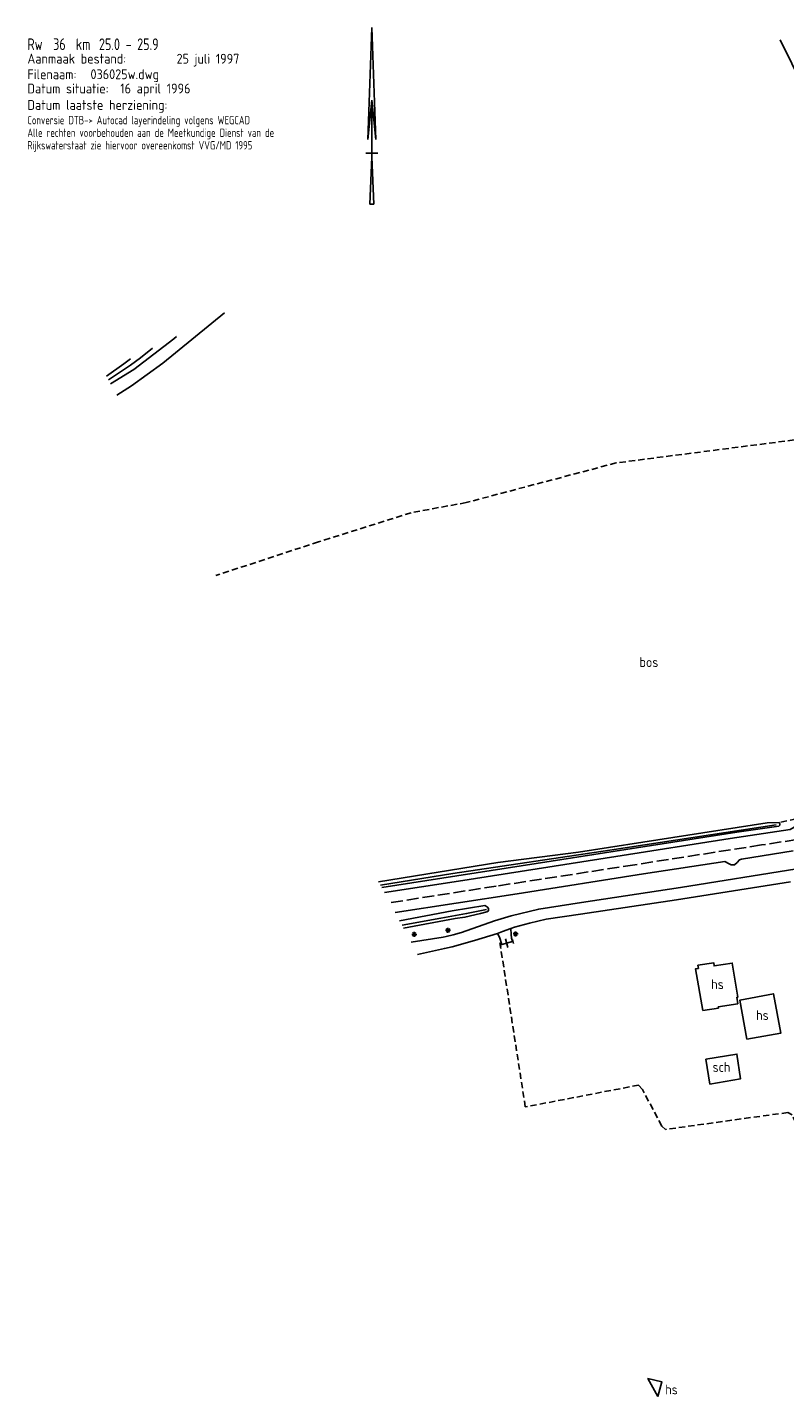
# Model space of a CAD drawing. Extents: x 234510 to 235400, y 502342 to 503395.
# Tile 4 of 15: x 234510 to 234702, y 502969 to 503317. Entities that reach past the tile are written whole.
import ezdxf
from ezdxf.enums import TextEntityAlignment as Align

# ---------------------------------------------------------------- set-up
doc = ezdxf.new("R2010")
doc.units = 0
doc.header["$MEASUREMENT"] = 0
for name, pattern in [('CULTSCH', [2.4, 1.6, -0.8]), ('RASTER', [1000.1, 1000, -0.1]), ('VERFSTIP', [4, 3, -1])]:
    doc.linetypes.add(name, pattern=pattern)
doc.layers.get('0').update_dxf_attribs({"linetype": 'CONTINUOUS'})
for name, color, linetype in [('MDI-XX-BEBOUWING', 15, 'CONTINUOUS'), ('MDI-XX-BEPLANTING', 11, 'CONTINUOUS'), ('MDI-XX-GREPPEL', 12, 'CONTINUOUS'), ('MDI-XX-MARKERING', 8, 'CONTINUOUS'), ('MDI-XX-RASTER', 7, 'CONTINUOUS'), ('MDI-XX-TALUD', 11, 'CONTINUOUS'), ('MDI-XX-TERREINAFSCH', 15, 'CONTINUOUS')]:
    doc.layers.add(name, color=color, linetype=linetype)
doc.styles.add('ISO25', font='ISO', dxfattribs={"height": 2.5})
doc.linetypes.add('GREPPEL', pattern='A,25.5,-0.01,[14,RTW.shx,S=1,R=0,X=0,Y=0],1,[14,RTW.shx,S=1,R=0,X=0,Y=0],1,[14,RTW.shx,S=1,R=0,X=0,Y=0],1,[14,RTW.shx,S=1,R=0,X=0,Y=0],1,[14,RTW.shx,S=1,R=0,X=0,Y=0],0.5,-0.01', length=30.02)

# ---------------------------------------------------------------- blocks, each defined once
blk = doc.blocks.new('NOORDP')
for p, q in [((0, 64), (-2, 7)), ((2, 7), (0, 64)), ((-2, 7), (0, 27)), ((0, 0), (0, 27)), ((0, 27), (2, 7)), ((0, 0), (-3, 0)), ((-3, 0), (3, 0)), ((0, -2), (0, 0)), ((3, 0), (0, 0)), ((-1, -26), (0, -2)), ((0, -2), (1, -26)), ((1, -26), (-1, -26))]:
    blk.add_line(p, q)
blk = doc.blocks.new('TITEL')
at = {"color": 3, "style": 'ISO25', "width": 0.834799}
for s, height, p in [('Rw', 11.93, (0.8, 101.7)), ('km', 11.93, (50.1, 101.7)), ('Conversie DTB-> Autocad layerindeling volgens WEGCAD', 8.52, (0.8, 26.2)), ('Alle rechten voorbehouden aan de Meetkundige Dienst van de', 8.52, (0.8, 13.4)), ('Rijkswaterstaat zie hiervoor overeenkomst VVG/MD 1995', 8.52, (0.8, 0.6))]:
    blk.add_text(s, height=height, dxfattribs=at).set_placement(p)
at = {"color": 3, "style": 'ISO25'}
for s, p in [('Aanmaak bestand:', (0.8, 88)), ('Filenaam:', (0.8, 72.1)), ('Datum situatie: ', (0.8, 57.6)), ('Datum laatste herziening:', (0.8, 40.9))]:
    blk.add_text(s, height=10, dxfattribs=at).set_placement(p)
at = {"color": 3, "style": 'ISO25', "width": 0.834799}
for tag, p in [('RW', (27, 101.8)), ('KM', (73.6, 101.7))]:
    blk.add_attdef(tag, p, '', height=11.9, dxfattribs=at)
at = {"color": 3, "style": 'ISO25'}
for tag, p in [('AANMAAK', (108.9, 87.9)), ('FILENAAM:', (64.9, 72.1)), ('SITUATIE', (95.2, 57.6)), ('HERZIENING', (153.3, 41))]:
    blk.add_attdef(tag, p, '', height=10, dxfattribs=at)
blk = doc.blocks.new('BOOM')
at = {"color": 11}
for p, q in [((-0.62, 0), (0.62, 0)), ((0.44, -0.44), (-0.44, 0.44)), ((-0.44, -0.44), (0.44, 0.44)), ((0, -0.62), (0, 0.62))]:
    blk.add_line(p, q, dxfattribs=at)
blk = doc.blocks.new('DOORG')
at = {"color": 15}
for p, q in [((0, 0.15), (0, -0.15)), ((0, 0), (1, 0)), ((0.5, -0.35), (0.5, 0.35)), ((1, 0.15), (1, -0.15))]:
    blk.add_line(p, q, dxfattribs=at)

msp = doc.modelspace()

# ---------------------------------------------------------------- linework, layer by layer
at = {"layer": 'MDI-XX-BEBOUWING', "color": 253}
for points in [[(234681.397, 503067.297, 12.033), (234679.553, 503077.876, 11.958), (234680.284, 503078.006, 11.958), (234680.16, 503078.821, 11.958), (234684.185, 503079.465, 11.976), (234684.299, 503078.659, 11.976), (234688.915, 503079.391, 11.964), (234690.353, 503070.719, 12.066), (234690.087, 503070.69, 12.231), (234690.309, 503069.026, 12.264), (234685.343, 503068.222, 12.153), (234685.372, 503067.916, 11.925), (234681.397, 503067.297, 12.033)], [(234692.634, 503059.988, 12.099), (234690.838, 503069.967, 12.099), (234699.371, 503071.589, 12.099), (234701.231, 503061.543, 12.099), (234692.634, 503059.988, 12.099)], [(234682.156, 503054.892, 12.396), (234690.1, 503056.219, 12.279), (234691.036, 503049.966, 11.475), (234683.207, 503048.607, 11.556), (234682.156, 503054.892, 12.396)], [(234669.984, 502969.077, 11.313), (234667.464, 502973.649, 10.935), (234671.021, 502972.851, 11.016), (234669.984, 502969.077, 11.313)]]:
    msp.add_polyline3d(points, close=True, dxfattribs=at)
at = {"layer": 'MDI-XX-GREPPEL', "color": 253, "linetype": 'GREPPEL'}
for points in [[(234700.033, 503114.576, 7.767), (234657.739, 503108.118, 7.791), (234617.834, 503102.137, 7.35), (234599.467, 503099.19, 7.14)], [(234626.383, 503092.993, 7.476), (234621.374, 503091.971, 7.401), (234614.846, 503090.841, 7.323), (234604.941, 503088.998, 7.269)]]:
    msp.add_polyline3d(points, dxfattribs=at)
at = {"layer": 'MDI-XX-MARKERING', "color": 253, "linetype": 'VERFSTIP'}
msp.add_polyline3d([(234773.536, 503121.574, 8.349), (234765.826, 503120.336, 8.367), (234744.674, 503116.962, 8.301), (234729, 503114.511, 8.295), (234696.374, 503109.431, 8.325), (234664.097, 503104.403, 8.295), (234628.887, 503098.957, 8.211), (234601.859, 503094.737, 8.076)], dxfattribs=at)
at = {"layer": 'MDI-XX-RASTER', "color": 253, "linetype": 'RASTER'}
msp.add_polyline3d([(234755.025, 503128.172, 8.202), (234754.156, 503145.951, 8.046), (234751.948, 503185.074, 8.025), (234750.342, 503212.035, 8.598), (234747.5, 503218.026, 8.526), (234739.624, 503234.626, 8.778), (234720.307, 503274.947, 8.526), (234701.118, 503314.268, 7.766)], dxfattribs=at)
at = {"layer": 'MDI-XX-TALUD', "color": 253}
for points in [[(234532.425, 503223.874, 7.839), (234536.2, 503226.224, 7.803), (234544.091, 503232.024, 7.668), (234559.779, 503244.811, 7.668)], [(234530.846, 503226.733, 5.058), (234536.744, 503230.432, 5.058), (234546.957, 503238.231, 5.058), (234547.628, 503238.839, 5.058)], [(234541.48, 503235.818, 5.058), (234538.458, 503233.346, 5.058), (234535.911, 503231.511, 5.058), (234530.289, 503227.742, 5.058)], [(234535.949, 503233.1, 6.072), (234534.25, 503231.811, 6.084), (234529.774, 503228.674, 6.069)], [(234599.793, 503098.582, 7.839), (234642.829, 503105.29, 8.019), (234690.1, 503112.658, 8.124), (234700.728, 503114.246, 8.118), (234701.001, 503114.505, 8.106), (234701.029, 503114.844, 8.106), (234700.787, 503115.157, 8.106), (234697.784, 503115.031, 8.106), (234649.813, 503107.606, 8.049), (234629.306, 503105.011, 7.827), (234598.982, 503100.093, 7.608)], [(234605.346, 503088.244, 8.139), (234618.486, 503090.693, 8.163), (234620.95, 503091.058, 8.187), (234624.899, 503092.024, 8.154), (234626.526, 503092.455, 8.148), (234626.909, 503092.668, 8.142), (234626.959, 503093.256, 8.082), (234626.571, 503093.732, 8.016), (234626.032, 503094.02, 8.016), (234617.717, 503092.637, 7.965), (234604.323, 503090.148, 7.776)]]:
    msp.add_polyline3d(points, dxfattribs=at)
at = {"layer": 'MDI-XX-TERREINAFSCH', "color": 253}
msp.add_line((234633.166, 503084.882, 8.148), (234629.918, 503084.01, 8.127), dxfattribs=at)
at = {"layer": 'MDI-XX-TERREINAFSCH', "color": 253, "linetype": 'CULTSCH'}
for points in [[(234747.5, 503218.026, 8.526), (234659.394, 503206.641, 8.178), (234621.287, 503196.549, 8.286), (234607.233, 503193.978, 8.529), (234583.731, 503186.57, 8.667), (234557.603, 503177.989, 8.748)], [(234739.327, 503122.887, 8.403), (234705.161, 503116.062, 8.088), (234700.787, 503115.157, 8.106)], [(234720.211, 503018.251, 8.496), (234715.49, 503017.183, 8.397), (234714.289, 503019.214, 8.529), (234704.113, 503040.756, 8.457), (234703.063, 503041.367, 8.457), (234671.917, 503037.054, 8.346), (234671.007, 503037.897, 8.349), (234666.052, 503047.222, 8.295), (234665.093, 503048.333, 8.256), (234636.285, 503042.783, 8.187), (234629.918, 503084.01, 8.127)]]:
    msp.add_polyline3d(points, dxfattribs=at)
at = {"layer": 'MDI-XX-TERREINAFSCH', "color": 253}
for points in [[(234600.458, 503097.345, 7.937), (234619.334, 503100.242, 8.078), (234659.304, 503106.461, 8.195), (234688.343, 503111.099, 8.228), (234703.632, 503113.365, 8.168), (234704.056, 503113.596, 8.162), (234706.756, 503115.18, 8.132), (234708.079, 503115.812, 8.138), (234709.75, 503116.372, 8.138), (234720.618, 503118.25, 8.126), (234727.202, 503119.208, 8.126), (234730.621, 503119.45, 8.114), (234737.811, 503119.463, 8.159), (234740.972, 503119.383, 8.204), (234741.367, 503119.25, 8.204), (234752.092, 503120.945, 8.237), (234779.111, 503125.756, 8.27), (234780.487, 503126.031, 8.27), (234781.544, 503126.308, 8.27), (234782.424, 503126.605, 8.273), (234783.74, 503127.222, 8.294), (234785.019, 503128.017, 8.306), (234786.228, 503129.07, 8.306), (234786.356, 503129.206, 8.305)], [(234603.178, 503092.28, 7.974), (234634.223, 503097.005, 8.154), (234666.297, 503102.103, 8.208), (234687.032, 503105.19, 8.214), (234688.135, 503104.602, 8.148), (234688.667, 503104.376, 8.091), (234689.453, 503104.42, 8.091), (234690.148, 503104.947, 8.121), (234690.723, 503105.685, 8.226), (234691.269, 503105.832, 8.226), (234704.424, 503107.908, 8.247)], [(234705.329, 503103.365, 7.995), (234675.747, 503098.603, 7.938), (234650.54, 503094.826, 7.848), (234639.688, 503093.126, 7.839), (234632.707, 503091.401, 7.881), (234628.475, 503090.161, 7.932), (234620.078, 503087.191, 7.953), (234617.96, 503086.56, 7.947), (234616.185, 503086.181, 7.908), (234615.398, 503086.015, 7.944), (234607.236, 503084.725, 7.944)], [(234703.715, 503100.026, 8.078), (234674.753, 503095.476, 7.988), (234650.31, 503091.834, 7.841), (234641.551, 503090.529, 7.814), (234637.322, 503089.559, 7.835), (234633.502, 503088.493, 7.913), (234632.609, 503088.173, 8.061), (234630.487, 503087.412, 7.98), (234629.188, 503086.875, 7.956), (234623.407, 503085.139, 7.904), (234617.685, 503083.491, 7.85), (234615.706, 503083.113, 7.85), (234608.915, 503081.599, 7.781)], [(234633.052, 503084.851, 8.07), (234632.801, 503085.717, 8.055), (234632.684, 503086.639, 8.058), (234632.609, 503088.173, 8.061)], [(234629.188, 503086.875, 7.956), (234629.72, 503085.942, 7.998), (234630.357, 503084.128, 7.998)], [(234629.918, 503084.01, 8.127), (234630.357, 503084.128, 7.998), (234633.052, 503084.851, 8.07), (234633.166, 503084.882, 8.148)]]:
    msp.add_polyline3d(points, dxfattribs=at)

# ---------------------------------------------------------------- block references
at = {"color": 253, "linetype": 'Continuous', "xscale": 0.5, "yscale": 0.5, "zscale": 0.5}
msp.add_blockref('NOORDP', (234597.274, 503285.451), dxfattribs=at)
at = {"color": 253, "linetype": 'Continuous'}
ref = msp.add_blockref('TITEL', (234509.497, 503286.242), dxfattribs=dict(at, xscale=0.25, yscale=0.25, zscale=0.25))
ref.add_attrib('RW', '36', (234516.247, 503311.69), dxfattribs={"color": 3, "height": 2.9821, "style": 'ISO25', "width": 0.834799})
ref.add_attrib('KM', '25.0 - 25.9', (234527.894, 503311.662), dxfattribs={"color": 3, "height": 2.98208, "style": 'ISO25', "width": 0.834799})
ref.add_attrib('FILENAAM:', '036025w.dwg', (234525.733, 503304.276), dxfattribs={"color": 3, "height": 2.5, "style": 'ISO25'})
ref.add_attrib('AANMAAK', '25 juli 1997', (234547.617, 503308.229), dxfattribs={"color": 3, "height": 2.5, "style": 'ISO25'})
ref.add_attrib('SITUATIE', '16 april 1996', (234533.298, 503300.648), dxfattribs={"color": 3, "height": 2.5, "style": 'ISO25'})
at = {"layer": 'MDI-XX-BEPLANTING', "color": 253}
for p in [(234608.056, 503086.69, 8.142), (234616.627, 503087.718, 8.364), (234633.814, 503086.787, 8.076)]:
    msp.add_blockref('BOOM', p, dxfattribs=at)
at = {"layer": 'MDI-XX-TERREINAFSCH', "color": 253, "xscale": 3.363083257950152, "yscale": 3.363083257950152, "zscale": 3.363083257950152, "rotation": 195.0279928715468}
msp.add_blockref('DOORG', (234633.166, 503084.882, 8.148), dxfattribs=at)

# ---------------------------------------------------------------- texts
at = {"layer": 'MDI-XX-BEBOUWING', "color": 253, "style": 'ISO25'}
for s, p in [('hs', (234685.142, 503074.019, 12.033)), ('hs', (234696.571, 503066.146, 12.099)), ('sch', (234686.158, 503052.94, 12.396)), ('hs', (234673.46, 502970.909, 11.313))]:
    msp.add_text(s, height=2.5, dxfattribs=at).set_placement(p, align=Align.MIDDLE_CENTER)
at = {"layer": 'MDI-XX-BEPLANTING', "color": 253, "style": 'ISO25'}
msp.add_text('bos', height=2.5, dxfattribs=at).set_placement((234667.706, 503155.959, 8.076), align=Align.MIDDLE_CENTER)

doc.saveas('drawing.dxf')
